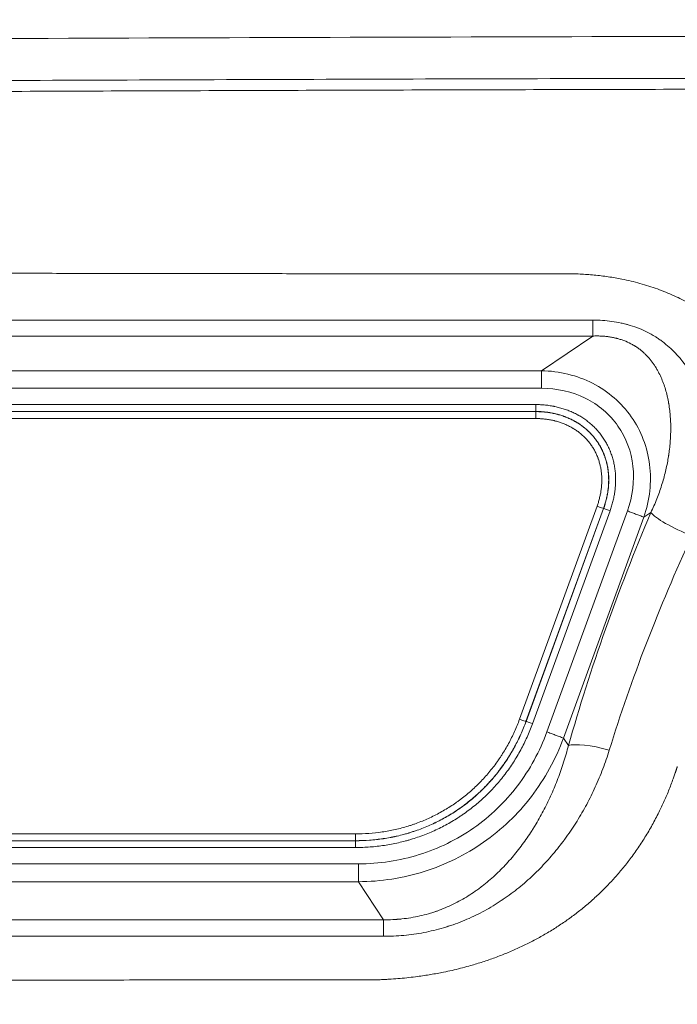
# Model space of a CAD drawing. Header units: millimetres. Extents: x 0 to 594, y 0 to 420.
# Tile 195 of 256: x 253 to 267, y 350 to 372. Entities that reach past the tile are written whole.
import ezdxf

# ---------------------------------------------------------------- set-up
doc = ezdxf.new("R2010")
doc.units = ezdxf.units.MM
doc.layers.add('1', color=7, linetype='Continuous', true_color=0xffffff)
doc.styles.add('Arial Unicode MS', font='txt')
doc.dimstyles.get("Standard").update_dxf_attribs({"dimtxt": 0.18, "dimasz": 0.18, "dimexe": 0.18, "dimexo": 0.0625, "dimgap": 0.09, "dimtad": 0, "dimtih": 1, "dimtoh": 1, "dimdec": 4, "dimzin": 0, "dimdsep": 46, "dimtxsty": 'Standard', "dimcen": 0.09, "dimadec": 0, "dimazin": 0, "dimtfac": 1, "dimtdec": 4, "dimtofl": 0, "dimtmove": 0, "dimatfit": 3, "dimfxl": 0, "dimtolj": 1, "dimtzin": 0, "dimarcsym": 0})

# ---------------------------------------------------------------- blocks, each defined once
blk = doc.blocks.new('_U0')
at = {"layer": '1', "color": 18, "lineweight": 13}
for p, q in [((147.657, 304.172), (147.657, 390.192)), ((305.847, 301.392), (305.847, 390.192)), ((147.657, 388.192), (198.852, 388.192)), ((305.847, 388.192), (254.652, 388.192))]:
    blk.add_line(p, q, dxfattribs=at)
at = {"layer": '1', "color": 18}
for points in [[(147.657, 388.192), (151.157, 389.13), (151.157, 387.254)], [(305.847, 388.192), (302.347, 387.254), (302.347, 389.13)]]:
    blk.add_solid(points, dxfattribs=at)
at = {"layer": '1', "color": 18, "linetype": 'Continuous', "lineweight": 13, "char_height": 3.5, "attachment_point": 7, "line_spacing_factor": 1.047437, "style": 'Arial Unicode MS'}
for s, insert in [('\\fArial Unicode MS|b0|i0;\\W1.0000;3.16', (200.537, 385.556)), ('\\fArial Unicode MS|b0|i0;\\W1.0000;LIFT POINT SPAN', (213.204, 385.556))]:
    blk.add_mtext(s, dxfattribs=dict(at, insert=insert))

msp = doc.modelspace()

# ---------------------------------------------------------------- linework, layer by layer
at = {"layer": '1', "color": 155, "linetype": 'Continuous', "lineweight": 13}
for p, q in [((265.245, 365.204), (247.138, 365.204)), ((247.14, 364.855), (265.247, 364.855)), ((265.247, 364.855), (264.117, 364.095)), ((264.117, 364.095), (247.707, 364.095)), ((247.708, 363.711), (264.118, 363.711)), ((263.993, 363.353), (247.769, 363.353)), ((247.769, 363.202), (263.993, 363.202)), ((263.992, 363.199), (247.769, 363.199)), ((263.992, 363.199), (263.993, 363.202)), ((247.768, 363.047), (263.992, 363.047)), ((265.337, 361.126), (263.639, 356.459)), ((263.78, 356.41), (265.478, 361.077)), ((265.481, 361.077), (263.782, 356.41)), ((263.923, 356.361), (265.622, 361.028)), ((266.001, 361.023), (264.238, 356.181)), ((265.478, 361.077), (265.481, 361.077)), ((266.364, 360.887), (266.515, 360.988)), ((264.602, 356.044), (266.364, 360.887)), ((263.78, 356.41), (263.782, 356.41)), ((264.71, 355.88), (264.602, 356.044)), ((260.047, 353.945), (243.823, 353.945)), ((243.824, 353.797), (260.048, 353.797)), ((260.048, 353.795), (243.824, 353.795)), ((243.824, 353.647), (260.048, 353.647)), ((260.048, 353.797), (260.048, 353.795)), ((260.11, 353.29), (243.699, 353.29)), ((243.698, 352.898), (260.109, 352.898)), ((260.109, 352.898), (260.658, 352.065)), ((260.658, 352.065), (242.551, 352.065)), ((242.549, 351.702), (260.656, 351.702))]:
    msp.add_line(p, q, dxfattribs=at)
for centre, major_axis, ratio, start_param, end_param in [((265.248, 365.816), (0, 1), 0.003491, 2.228485, 2.858849), ((263.993, 363.351), (0, 0.15), 0.003491, 3.207915, 4.726352), ((263.993, 363.049), (0, -0.15), 0.003491, 3.207915, 4.726352), ((269.606, 358.65), (-4.826, -12.172), 0.286138, 4.633302, 5.05346), ((265.338, 361.129), (-0.141, 0.051), 0.014314, 1.572292, 3.090728), ((265.621, 361.026), (-0.141, 0.051), 0.014314, 4.713884, 6.232321), ((267.415, 360.665), (-0.921, 0.39), 0.17758, 0.303137, 1.642054), ((270.506, 358.327), (-4.894, -11.151), 0.304057, 4.652999, 5.073156), ((263.639, 356.461), (-0.141, 0.051), 0.014314, 1.572292, 3.090728), ((263.923, 356.359), (-0.141, 0.051), 0.014314, 4.713884, 6.232321), ((265.609, 355.557), (-0.962, 0.273), 0.217091, 4.777384, 5.977498), ((260.048, 353.947), (0, -0.15), 0.003491, 4.726352, 6.244788), ((260.048, 353.645), (0, 0.15), 0.003491, 4.726352, 6.244788), ((260.659, 351.113), (0, 1), 0.003491, 0.310669, 0.941033)]:
    msp.add_ellipse(centre, major_axis=major_axis, ratio=ratio, start_param=start_param, end_param=end_param, dxfattribs=at)
for points, knots in [([(332.998, 371.344), (332.737, 371.347), (332.131, 371.351), (331.184, 371.353), (330.164, 371.356), (329.165, 371.359), (327.765, 371.363), (325.995, 371.367), (323.764, 371.373), (321.541, 371.378), (319.344, 371.383), (317.267, 371.388), (315.318, 371.392), (313.506, 371.395), (311.878, 371.399), (310.387, 371.402), (307.308, 371.407), (302.515, 371.416), (290.286, 371.434), (275.481, 371.44), (258.167, 371.4), (244.052, 371.34), (231.434, 371.257), (220.314, 371.164), (210.692, 371.068), (201.074, 370.951), (191.461, 370.81), (183.779, 370.672), (178.024, 370.554), (174.191, 370.472), (170.36, 370.375), (166.545, 370.243), (162.805, 370.056), (159.199, 369.806), (156.382, 369.548), (154.302, 369.319), (152.839, 369.142), (151.242, 368.928), (149.577, 368.682), (147.852, 368.401), (146.099, 368.09), (144.199, 367.72), (142.007, 367.254), (139.509, 366.669), (136.69, 365.938), (133.68, 365.077), (130.486, 364.07), (127.505, 363.044), (125.605, 362.322), (124.818, 362.012)], [0, 0, 0, 0, 0.003721, 0.00868, 0.013542, 0.018304, 0.022968, 0.033571, 0.043626, 0.054881, 0.065359, 0.075059, 0.084591, 0.093231, 0.100978, 0.107868, 0.114557, 0.145018, 0.176424, 0.289481, 0.356777, 0.424073, 0.491369, 0.537252, 0.583136, 0.62902, 0.674902, 0.720772, 0.739113, 0.757449, 0.775791, 0.794145, 0.812296, 0.829653, 0.846177, 0.853043, 0.859807, 0.867433, 0.876285, 0.884099, 0.89267, 0.901997, 0.912079, 0.925067, 0.939123, 0.954248, 0.970443, 0.987707, 1, 1, 1, 1]), ([(332.987, 370.435), (332.896, 370.436), (332.76, 370.436), (332.579, 370.436), (331.761, 370.439), (330.262, 370.443), (322.994, 370.463), (310.639, 370.489), (296.104, 370.512), (284.475, 370.519), (275.754, 370.516), (267.033, 370.503), (258.311, 370.479), (249.59, 370.444), (240.869, 370.398), (232.147, 370.34), (223.426, 370.27), (214.706, 370.187), (205.988, 370.09), (197.273, 369.974), (190.015, 369.86), (184.212, 369.755), (180.588, 369.683), (177.69, 369.623), (174.793, 369.56), (171.173, 369.474), (166.835, 369.328), (162.503, 369.108), (158.181, 368.784), (153.875, 368.334), (150.306, 367.833), (147.466, 367.353), (144.637, 366.82), (141.124, 366.053), (136.951, 364.978), (133.512, 363.959), (130.786, 363.071), (129.115, 362.494), (128.125, 362.138), (127.81, 362.023)], [0, 0, 0, 0, 0.001316, 0.001976, 0.002636, 0.013193, 0.023751, 0.108212, 0.192672, 0.234902, 0.277133, 0.319363, 0.361593, 0.403823, 0.446054, 0.488284, 0.530514, 0.572745, 0.614975, 0.657205, 0.699435, 0.720551, 0.741666, 0.752223, 0.762781, 0.783896, 0.805011, 0.826126, 0.847241, 0.868356, 0.889472, 0.900029, 0.910587, 0.931702, 0.952817, 0.973932, 0.98449, 0.995047, 1, 1, 1, 1]), ([(241.883, 370.163), (243.781, 370.174), (245.679, 370.184), (248.526, 370.198), (249.475, 370.202), (251.373, 370.211), (252.322, 370.215), (255.169, 370.227), (257.067, 370.233), (260.862, 370.246), (262.76, 370.251), (266.556, 370.261), (268.454, 370.265), (272.25, 370.271), (274.148, 370.274), (277.943, 370.277), (279.841, 370.278), (282.688, 370.279), (283.637, 370.279), (285.535, 370.278), (286.484, 370.278), (289.331, 370.276), (291.228, 370.275), (295.024, 370.271), (296.922, 370.269), (300.718, 370.264), (302.616, 370.261), (306.411, 370.255), (308.309, 370.252), (312.105, 370.245), (314.003, 370.242), (317.799, 370.234), (319.696, 370.23), (323.492, 370.221), (325.39, 370.217), (328.237, 370.209), (329.186, 370.207), (330.609, 370.203), (331.321, 370.201), (332.033, 370.199), (332.388, 370.198), (332.507, 370.197), (332.685, 370.197), (332.744, 370.197), (332.863, 370.196), (332.922, 370.196), (332.982, 370.196)], [0, 0, 0, 0, 0.0625, 0.0625, 0.09375, 0.09375, 0.125, 0.125, 0.1875, 0.1875, 0.25, 0.25, 0.3125, 0.3125, 0.375, 0.375, 0.4375, 0.4375, 0.46875, 0.46875, 0.5, 0.5, 0.5625, 0.5625, 0.625, 0.625, 0.6875, 0.6875, 0.75, 0.75, 0.8125, 0.8125, 0.875, 0.875, 0.9375, 0.9375, 0.96875, 0.96875, 0.984375, 0.992188, 0.992188, 0.996094, 0.996094, 0.998047, 0.998047, 1, 1, 1, 1]), ([(264.653, 366.22), (264.58, 366.22), (264.44, 366.22), (264.237, 366.22), (264.051, 366.22), (263.881, 366.22), (263.728, 366.219), (263.458, 366.219), (263.056, 366.219), (262.356, 366.219), (261.462, 366.219), (260.528, 366.219), (259.702, 366.22), (258.99, 366.221), (258.385, 366.222), (257.888, 366.222), (257.502, 366.223), (257.075, 366.223), (256.607, 366.224), (256.03, 366.225), (255.406, 366.226), (254.798, 366.227), (254.338, 366.228), (253.823, 366.229), (253.224, 366.229), (252.512, 366.23), (251.809, 366.231), (251.105, 366.232), (250.393, 366.232), (249.857, 366.232), (249.484, 366.233), (249.266, 366.233), (249.052, 366.233), (248.844, 366.233), (248.66, 366.233), (248.496, 366.232), (248.343, 366.232), (248.173, 366.232), (247.987, 366.232), (247.784, 366.232), (247.643, 366.232), (247.57, 366.232)], [0, 0, 0, 0, 0.012835, 0.024702, 0.035603, 0.045536, 0.054501, 0.0625, 0.092954, 0.125, 0.185471, 0.25, 0.288941, 0.330608, 0.375, 0.395227, 0.41784, 0.44284, 0.470227, 0.5, 0.544198, 0.579764, 0.606698, 0.625, 0.670223, 0.71189, 0.75, 0.793771, 0.835438, 0.875, 0.888048, 0.900822, 0.913322, 0.925548, 0.9375, 0.945502, 0.95447, 0.964404, 0.975303, 0.987169, 1, 1, 1, 1]), ([(268.81, 359.822), (268.813, 359.829), (268.819, 359.843), (268.828, 359.861), (268.835, 359.878), (268.843, 359.895), (268.852, 359.916), (268.863, 359.939), (268.875, 359.966), (268.888, 359.998), (268.903, 360.033), (268.918, 360.069), (268.94, 360.124), (268.97, 360.2), (269.006, 360.296), (269.051, 360.425), (269.103, 360.587), (269.158, 360.782), (269.206, 360.979), (269.247, 361.176), (269.28, 361.373), (269.305, 361.571), (269.322, 361.769), (269.331, 361.965), (269.333, 362.161), (269.326, 362.355), (269.311, 362.548), (269.288, 362.738), (269.257, 362.927), (269.218, 363.112), (269.17, 363.294), (269.115, 363.473), (269.051, 363.648), (268.979, 363.819), (268.9, 363.986), (268.812, 364.148), (268.717, 364.305), (268.614, 364.457), (268.503, 364.604), (268.385, 364.745), (268.26, 364.88), (268.128, 365.01), (267.989, 365.133), (267.843, 365.25), (267.691, 365.361), (267.532, 365.466), (267.368, 365.564), (267.198, 365.655), (267.024, 365.739), (266.844, 365.817), (266.659, 365.888), (266.471, 365.952), (266.278, 366.009), (266.082, 366.06), (265.851, 366.11), (265.582, 366.157), (265.326, 366.188), (265.12, 366.205), (264.99, 366.212), (264.887, 366.217), (264.831, 366.218), (264.796, 366.219), (264.783, 366.219), (264.77, 366.22), (264.757, 366.22), (264.744, 366.22), (264.733, 366.22), (264.723, 366.22), (264.715, 366.22), (264.706, 366.22), (264.697, 366.22), (264.687, 366.22), (264.676, 366.22), (264.665, 366.22), (264.657, 366.22), (264.653, 366.22)], [0, 0, 0, 0, 0.002417, 0.004524, 0.006322, 0.007811, 0.010452, 0.013056, 0.015623, 0.019493, 0.023386, 0.027304, 0.031246, 0.041661, 0.052075, 0.062491, 0.083399, 0.104219, 0.124979, 0.145856, 0.166676, 0.187466, 0.208372, 0.229191, 0.249954, 0.27083, 0.291655, 0.312459, 0.333367, 0.354199, 0.374989, 0.395871, 0.416703, 0.437521, 0.458436, 0.479268, 0.500052, 0.52094, 0.541772, 0.562585, 0.583497, 0.604319, 0.62509, 0.64595, 0.666765, 0.687576, 0.70848, 0.729294, 0.750061, 0.770885, 0.791699, 0.812547, 0.833415, 0.854229, 0.875032, 0.906207, 0.937511, 0.953127, 0.968755, 0.976571, 0.984377, 0.985677, 0.986977, 0.988279, 0.989581, 0.990884, 0.992189, 0.99296, 0.993789, 0.994677, 0.995624, 0.99663, 0.997695, 0.998818, 1, 1, 1, 1]), ([(267.412, 360.475), (267.44, 360.537), (267.468, 360.6), (267.519, 360.726), (267.567, 360.853), (267.63, 361.044), (267.685, 361.236), (267.715, 361.366), (267.742, 361.495), (267.755, 361.56), (267.776, 361.691), (267.785, 361.756), (267.797, 361.854), (267.801, 361.887), (267.805, 361.937), (267.807, 361.953), (267.809, 361.978), (267.809, 361.986), (267.811, 362.003), (267.816, 362.077), (267.823, 362.216), (267.823, 362.345), (267.82, 362.474), (267.817, 362.537), (267.808, 362.665), (267.802, 362.728), (267.787, 362.853), (267.777, 362.916), (267.756, 363.04), (267.743, 363.102), (267.715, 363.224), (267.7, 363.285), (267.68, 363.354), (267.678, 363.361), (267.673, 363.376), (267.666, 363.399), (267.65, 363.451), (267.635, 363.496), (267.604, 363.584), (267.581, 363.642), (267.533, 363.756), (267.507, 363.812), (267.452, 363.923), (267.423, 363.977), (267.36, 364.083), (267.327, 364.136), (267.274, 364.212), (267.256, 364.238), (267.228, 364.276), (267.218, 364.288), (267.204, 364.307), (267.199, 364.313), (267.189, 364.325), (267.145, 364.381), (267.099, 364.434), (267.012, 364.525), (266.967, 364.569), (266.873, 364.653), (266.823, 364.694), (266.746, 364.752), (266.72, 364.771), (266.68, 364.798), (266.659, 364.812), (266.639, 364.825), (266.625, 364.834), (266.618, 364.839), (266.555, 364.878), (266.497, 364.91), (266.379, 364.97), (266.319, 364.997), (266.194, 365.047), (266.131, 365.069), (266.049, 365.094), (266.024, 365.101), (265.999, 365.108), (265.982, 365.112), (265.974, 365.115), (265.932, 365.125), (265.899, 365.133), (265.797, 365.155), (265.73, 365.167), (265.593, 365.186), (265.524, 365.193), (265.385, 365.202), (265.315, 365.204), (265.245, 365.204)], [0, 0, 0, 0, 0.03125, 0.03125, 0.0625, 0.09375, 0.125, 0.15625, 0.15625, 0.1875, 0.1875, 0.21875, 0.21875, 0.234375, 0.234375, 0.242187, 0.242187, 0.246094, 0.246094, 0.25, 0.28125, 0.3125, 0.3125, 0.34375, 0.34375, 0.375, 0.375, 0.40625, 0.40625, 0.4375, 0.4375, 0.46875, 0.46875, 0.472656, 0.472656, 0.476562, 0.484375, 0.5, 0.5, 0.53125, 0.53125, 0.5625, 0.5625, 0.59375, 0.59375, 0.625, 0.625, 0.640625, 0.640625, 0.648437, 0.648437, 0.652344, 0.652344, 0.65625, 0.6875, 0.6875, 0.71875, 0.71875, 0.75, 0.75, 0.765625, 0.765625, 0.773437, 0.777344, 0.777344, 0.78125, 0.78125, 0.8125, 0.8125, 0.84375, 0.84375, 0.875, 0.875, 0.882812, 0.886719, 0.886719, 0.890625, 0.890625, 0.90625, 0.90625, 0.9375, 0.9375, 0.96875, 0.96875, 1, 1, 1, 1]), ([(265.247, 364.855), (265.275, 364.856), (265.304, 364.857), (265.362, 364.857), (265.391, 364.856), (265.448, 364.854), (265.477, 364.852), (265.534, 364.846), (265.563, 364.843), (265.62, 364.835), (265.649, 364.83), (265.681, 364.824), (265.685, 364.824), (265.692, 364.822), (265.695, 364.821), (265.706, 364.819), (265.727, 364.815), (265.755, 364.808), (265.776, 364.803), (265.79, 364.799), (265.797, 364.797), (265.818, 364.791), (265.859, 364.779), (265.899, 364.765), (265.978, 364.736), (266.028, 364.713), (266.1, 364.675), (266.124, 364.662), (266.153, 364.645), (266.159, 364.641), (266.17, 364.634), (266.187, 364.623), (266.215, 364.605), (266.237, 364.589), (266.253, 364.577), (266.258, 364.574), (266.269, 364.566), (266.274, 364.562), (266.3, 364.542), (266.319, 364.525), (266.358, 364.492), (266.376, 364.474), (266.412, 364.439), (266.429, 364.421), (266.463, 364.385), (266.479, 364.367), (266.51, 364.329), (266.525, 364.31), (266.555, 364.271), (266.569, 364.251), (266.596, 364.211), (266.609, 364.191), (266.625, 364.165), (266.628, 364.16), (266.635, 364.15), (266.644, 364.134), (266.653, 364.119), (266.671, 364.087), (266.682, 364.066), (266.715, 364.003), (266.735, 363.96), (266.772, 363.873), (266.789, 363.829), (266.82, 363.739), (266.834, 363.694), (266.859, 363.603), (266.871, 363.557), (266.886, 363.487), (266.891, 363.464), (266.898, 363.428), (266.901, 363.411), (266.904, 363.393), (266.907, 363.381), (266.908, 363.375), (266.917, 363.322), (266.923, 363.274), (266.935, 363.178), (266.939, 363.13), (266.946, 363.033), (266.949, 362.985), (266.952, 362.887), (266.952, 362.838), (266.951, 362.74), (266.949, 362.69), (266.944, 362.591), (266.941, 362.542), (266.932, 362.442), (266.926, 362.391), (266.917, 362.316), (266.913, 362.29), (266.909, 362.259), (266.908, 362.252), (266.906, 362.24), (266.905, 362.233), (266.902, 362.214), (266.892, 362.151), (266.88, 362.088), (266.86, 361.987), (266.837, 361.886), (266.798, 361.735), (266.753, 361.584), (266.703, 361.434), (266.647, 361.285), (266.585, 361.136), (266.539, 361.038), (266.515, 360.988)], [0, 0, 0, 0, 0.015625, 0.015625, 0.03125, 0.03125, 0.046875, 0.046875, 0.0625, 0.0625, 0.078125, 0.078125, 0.080078, 0.080078, 0.082031, 0.082031, 0.085938, 0.09375, 0.097656, 0.097656, 0.101563, 0.101563, 0.109375, 0.125, 0.125, 0.15625, 0.15625, 0.171875, 0.171875, 0.175781, 0.175781, 0.179688, 0.1875, 0.195313, 0.195313, 0.199219, 0.199219, 0.203125, 0.203125, 0.21875, 0.21875, 0.234375, 0.234375, 0.25, 0.25, 0.265625, 0.265625, 0.28125, 0.28125, 0.296875, 0.296875, 0.3125, 0.3125, 0.316406, 0.316406, 0.320313, 0.328125, 0.328125, 0.34375, 0.34375, 0.375, 0.375, 0.40625, 0.40625, 0.4375, 0.4375, 0.46875, 0.46875, 0.484375, 0.484375, 0.492188, 0.496094, 0.496094, 0.5, 0.5, 0.53125, 0.53125, 0.5625, 0.5625, 0.59375, 0.59375, 0.625, 0.625, 0.65625, 0.65625, 0.6875, 0.6875, 0.71875, 0.71875, 0.734375, 0.734375, 0.738281, 0.738281, 0.742188, 0.742188, 0.75, 0.78125, 0.78125, 0.8125, 0.84375, 0.875, 0.90625, 0.9375, 0.96875, 1, 1, 1, 1]), ([(266.364, 360.887), (266.494, 361.262), (266.536, 361.658), (266.441, 362.417), (266.303, 362.777), (265.872, 363.392), (265.581, 363.645), (264.901, 363.993), (264.514, 364.088), (264.117, 364.095)], [0, 0, 0, 0, 0.25, 0.25, 0.5, 0.5, 0.75, 0.75, 1, 1, 1, 1]), ([(264.118, 363.711), (264.459, 363.711), (264.79, 363.636), (265.368, 363.35), (265.615, 363.14), (265.976, 362.625), (266.089, 362.321), (266.16, 361.68), (266.117, 361.343), (266.001, 361.023)], [0, 0, 0, 0, 0.25, 0.25, 0.5, 0.5, 0.75, 0.75, 1, 1, 1, 1]), ([(265.622, 361.028), (265.634, 361.061), (265.656, 361.128), (265.675, 361.196), (265.693, 361.264), (265.7, 361.298), (265.714, 361.367), (265.72, 361.401), (265.73, 361.471), (265.734, 361.506), (265.74, 361.576), (265.742, 361.611), (265.743, 361.651), (265.744, 361.655), (265.744, 361.664), (265.744, 361.677), (265.744, 361.708), (265.744, 361.735), (265.743, 361.788), (265.741, 361.823), (265.735, 361.892), (265.73, 361.927), (265.72, 361.996), (265.714, 362.03), (265.7, 362.098), (265.691, 362.132), (265.672, 362.2), (265.662, 362.233), (265.644, 362.283), (265.638, 362.3), (265.63, 362.321), (265.628, 362.325), (265.625, 362.333), (265.62, 362.345), (265.615, 362.358), (265.597, 362.398), (265.567, 362.462), (265.516, 362.554), (265.459, 362.642), (265.417, 362.698), (265.384, 362.739), (265.373, 362.753), (265.356, 362.773), (265.347, 362.783), (265.338, 362.793), (265.332, 362.8), (265.329, 362.803), (265.302, 362.832), (265.277, 362.858), (265.226, 362.906), (265.199, 362.929), (265.145, 362.974), (265.118, 362.996), (265.061, 363.037), (265.032, 363.057), (264.987, 363.085), (264.964, 363.099), (264.937, 363.114), (264.926, 363.121), (264.918, 363.125), (264.914, 363.127), (264.894, 363.138), (264.879, 363.146), (264.847, 363.162), (264.831, 363.17), (264.783, 363.192), (264.751, 363.206), (264.686, 363.232), (264.653, 363.244), (264.586, 363.266), (264.552, 363.276), (264.484, 363.294), (264.45, 363.303), (264.411, 363.311), (264.406, 363.312), (264.397, 363.314), (264.384, 363.316), (264.354, 363.322), (264.328, 363.326), (264.275, 363.335), (264.24, 363.339), (264.17, 363.346), (264.135, 363.349), (264.064, 363.353), (264.029, 363.353), (263.993, 363.353)], [0, 0, 0, 0, 0.03125, 0.0625, 0.0625, 0.09375, 0.09375, 0.125, 0.125, 0.15625, 0.15625, 0.1875, 0.1875, 0.191406, 0.191406, 0.195312, 0.203125, 0.21875, 0.21875, 0.25, 0.25, 0.28125, 0.28125, 0.3125, 0.3125, 0.34375, 0.34375, 0.375, 0.375, 0.390625, 0.390625, 0.394531, 0.394531, 0.398438, 0.40625, 0.40625, 0.4375, 0.46875, 0.5, 0.53125, 0.53125, 0.546875, 0.546875, 0.554688, 0.558594, 0.558594, 0.5625, 0.5625, 0.59375, 0.59375, 0.625, 0.625, 0.65625, 0.65625, 0.6875, 0.6875, 0.703125, 0.710938, 0.714844, 0.714844, 0.71875, 0.71875, 0.734375, 0.734375, 0.75, 0.75, 0.78125, 0.78125, 0.8125, 0.8125, 0.84375, 0.84375, 0.875, 0.875, 0.878906, 0.878906, 0.882813, 0.890625, 0.90625, 0.90625, 0.9375, 0.9375, 0.96875, 0.96875, 1, 1, 1, 1]), ([(265.478, 361.077), (265.489, 361.108), (265.5, 361.138), (265.514, 361.185), (265.521, 361.208), (265.527, 361.231), (265.532, 361.247), (265.534, 361.255), (265.544, 361.294), (265.551, 361.325), (265.563, 361.389), (265.569, 361.42), (265.578, 361.484), (265.582, 361.516), (265.588, 361.58), (265.59, 361.612), (265.591, 361.66), (265.592, 361.681), (265.592, 361.701), (265.592, 361.709), (265.592, 361.713), (265.592, 361.725), (265.591, 361.733), (265.59, 361.774), (265.589, 361.806), (265.583, 361.87), (265.58, 361.901), (265.57, 361.965), (265.565, 361.996), (265.551, 362.059), (265.544, 362.09), (265.531, 362.136), (265.524, 362.16), (265.515, 362.186), (265.511, 362.198), (265.509, 362.206), (265.507, 362.209), (265.495, 362.244), (265.472, 362.304), (265.431, 362.391), (265.384, 362.474), (265.35, 362.528), (265.313, 362.581), (265.294, 362.606), (265.268, 362.638), (265.263, 362.644), (265.253, 362.656), (265.247, 362.663), (265.231, 362.681), (265.221, 362.693), (265.188, 362.728), (265.165, 362.751), (265.118, 362.795), (265.094, 362.816), (265.045, 362.857), (264.994, 362.896), (264.934, 362.936), (264.899, 362.957), (264.889, 362.964), (264.885, 362.966), (264.878, 362.97), (264.875, 362.972), (264.857, 362.982), (264.843, 362.99), (264.801, 363.013), (264.772, 363.027), (264.714, 363.054), (264.684, 363.067), (264.624, 363.09), (264.594, 363.101), (264.533, 363.121), (264.502, 363.13), (264.463, 363.14), (264.455, 363.142), (264.439, 363.146), (264.432, 363.148), (264.408, 363.153), (264.392, 363.157), (264.345, 363.167), (264.313, 363.172), (264.249, 363.182), (264.218, 363.186), (264.154, 363.193), (264.122, 363.195), (264.073, 363.197), (264.049, 363.198), (264.021, 363.199), (264.007, 363.199), (264, 363.199), (263.996, 363.199), (263.994, 363.199), (263.994, 363.199), (263.993, 363.199), (263.993, 363.199), (263.992, 363.199)], [0, 0, 0, 0, 0.03125, 0.03125, 0.046875, 0.054687, 0.054687, 0.0625, 0.0625, 0.09375, 0.09375, 0.125, 0.125, 0.15625, 0.15625, 0.1875, 0.1875, 0.203125, 0.207031, 0.207031, 0.210937, 0.210937, 0.21875, 0.21875, 0.25, 0.25, 0.28125, 0.28125, 0.3125, 0.3125, 0.34375, 0.34375, 0.359375, 0.367187, 0.371094, 0.371094, 0.375, 0.375, 0.40625, 0.4375, 0.46875, 0.5, 0.5, 0.53125, 0.53125, 0.539062, 0.539062, 0.546875, 0.546875, 0.5625, 0.5625, 0.59375, 0.59375, 0.625, 0.625, 0.65625, 0.6875, 0.695312, 0.695312, 0.699219, 0.699219, 0.703125, 0.703125, 0.71875, 0.71875, 0.75, 0.75, 0.78125, 0.78125, 0.8125, 0.8125, 0.84375, 0.84375, 0.851562, 0.851562, 0.859375, 0.859375, 0.875, 0.875, 0.90625, 0.90625, 0.9375, 0.9375, 0.96875, 0.96875, 0.984375, 0.992187, 0.996094, 0.998047, 0.999023, 0.999512, 0.999756, 0.999756, 1, 1, 1, 1]), ([(263.993, 363.202), (263.993, 363.202), (263.994, 363.202), (263.995, 363.202), (263.996, 363.202), (264, 363.202), (264.007, 363.202), (264.021, 363.201), (264.049, 363.201), (264.074, 363.2), (264.122, 363.198), (264.154, 363.195), (264.219, 363.189), (264.251, 363.185), (264.314, 363.175), (264.346, 363.169), (264.41, 363.156), (264.441, 363.149), (264.504, 363.132), (264.535, 363.123), (264.596, 363.103), (264.626, 363.092), (264.686, 363.069), (264.715, 363.056), (264.774, 363.029), (264.803, 363.015), (264.835, 362.997), (264.839, 362.995), (264.846, 362.991), (264.849, 362.989), (264.86, 362.983), (264.881, 362.971), (264.902, 362.959), (264.943, 362.933), (264.97, 362.915), (265.022, 362.878), (265.047, 362.858), (265.097, 362.818), (265.121, 362.796), (265.168, 362.752), (265.191, 362.729), (265.215, 362.702), (265.218, 362.699), (265.224, 362.693), (265.232, 362.684), (265.251, 362.663), (265.266, 362.644), (265.296, 362.607), (265.335, 362.555), (265.387, 362.475), (265.434, 362.391), (265.461, 362.333), (265.477, 362.295), (265.482, 362.284), (265.486, 362.273), (265.489, 362.265), (265.497, 362.246), (265.504, 362.227), (265.52, 362.182), (265.529, 362.151), (265.546, 362.089), (265.554, 362.058), (265.567, 361.996), (265.573, 361.965), (265.582, 361.902), (265.586, 361.87), (265.591, 361.806), (265.593, 361.774), (265.594, 361.726), (265.594, 361.71), (265.594, 361.686), (265.594, 361.678), (265.593, 361.661), (265.593, 361.653), (265.592, 361.613), (265.59, 361.58), (265.584, 361.516), (265.58, 361.484), (265.571, 361.421), (265.566, 361.389), (265.553, 361.326), (265.546, 361.294), (265.534, 361.247), (265.53, 361.231), (265.521, 361.2), (265.516, 361.185), (265.502, 361.138), (265.492, 361.107), (265.481, 361.077)], [0, 0, 0, 0, 0.000488, 0.000488, 0.000977, 0.001953, 0.003906, 0.007812, 0.015625, 0.03125, 0.03125, 0.0625, 0.0625, 0.09375, 0.09375, 0.125, 0.125, 0.15625, 0.15625, 0.1875, 0.1875, 0.21875, 0.21875, 0.25, 0.25, 0.28125, 0.28125, 0.285156, 0.285156, 0.289062, 0.289062, 0.296875, 0.3125, 0.3125, 0.34375, 0.34375, 0.375, 0.375, 0.40625, 0.40625, 0.4375, 0.4375, 0.441406, 0.441406, 0.445313, 0.453125, 0.46875, 0.46875, 0.5, 0.53125, 0.5625, 0.59375, 0.59375, 0.601563, 0.605469, 0.605469, 0.609375, 0.625, 0.625, 0.65625, 0.65625, 0.6875, 0.6875, 0.71875, 0.71875, 0.75, 0.75, 0.78125, 0.78125, 0.796875, 0.796875, 0.804688, 0.804688, 0.8125, 0.8125, 0.84375, 0.84375, 0.875, 0.875, 0.90625, 0.90625, 0.9375, 0.9375, 0.953125, 0.953125, 0.96875, 0.96875, 1, 1, 1, 1]), ([(263.992, 363.047), (264.021, 363.047), (264.051, 363.046), (264.109, 363.044), (264.138, 363.041), (264.196, 363.036), (264.225, 363.032), (264.283, 363.023), (264.312, 363.018), (264.355, 363.01), (264.377, 363.005), (264.398, 363), (264.412, 362.996), (264.419, 362.994), (264.455, 362.985), (264.483, 362.977), (264.539, 362.959), (264.566, 362.949), (264.62, 362.928), (264.647, 362.917), (264.7, 362.893), (264.727, 362.88), (264.765, 362.859), (264.785, 362.849), (264.804, 362.838), (264.813, 362.832), (264.816, 362.83), (264.822, 362.826), (264.826, 362.824), (264.854, 362.807), (264.903, 362.775), (264.949, 362.739), (264.994, 362.703), (265.016, 362.683), (265.058, 362.644), (265.079, 362.623), (265.109, 362.591), (265.119, 362.58), (265.133, 362.563), (265.138, 362.558), (265.147, 362.546), (265.152, 362.541), (265.175, 362.512), (265.193, 362.489), (265.226, 362.441), (265.257, 362.392), (265.299, 362.316), (265.324, 362.263), (265.341, 362.223), (265.349, 362.203), (265.358, 362.179), (265.362, 362.168), (265.364, 362.161), (265.366, 362.158), (265.376, 362.127), (265.385, 362.099), (265.4, 362.042), (265.407, 362.014), (265.419, 361.957), (265.424, 361.928), (265.432, 361.871), (265.435, 361.842), (265.439, 361.784), (265.441, 361.751), (265.441, 361.718), (265.441, 361.71), (265.441, 361.707), (265.441, 361.696), (265.441, 361.688), (265.441, 361.666), (265.441, 361.652), (265.439, 361.608), (265.437, 361.579), (265.431, 361.521), (265.428, 361.492), (265.419, 361.435), (265.414, 361.407), (265.403, 361.35), (265.396, 361.322), (265.382, 361.265), (265.366, 361.209), (265.347, 361.154), (265.337, 361.126)], [0, 0, 0, 0, 0.03125, 0.03125, 0.0625, 0.0625, 0.09375, 0.09375, 0.125, 0.125, 0.140625, 0.148437, 0.148437, 0.15625, 0.15625, 0.1875, 0.1875, 0.21875, 0.21875, 0.25, 0.25, 0.28125, 0.28125, 0.296875, 0.304687, 0.304687, 0.308594, 0.308594, 0.3125, 0.3125, 0.34375, 0.375, 0.375, 0.40625, 0.40625, 0.4375, 0.4375, 0.453125, 0.453125, 0.460937, 0.460937, 0.46875, 0.46875, 0.5, 0.5, 0.53125, 0.5625, 0.59375, 0.59375, 0.609375, 0.617187, 0.621094, 0.621094, 0.625, 0.625, 0.65625, 0.65625, 0.6875, 0.6875, 0.71875, 0.71875, 0.75, 0.75, 0.78125, 0.785156, 0.785156, 0.789062, 0.789062, 0.796875, 0.796875, 0.8125, 0.8125, 0.84375, 0.84375, 0.875, 0.875, 0.90625, 0.90625, 0.9375, 0.9375, 0.96875, 1, 1, 1, 1]), ([(263.639, 356.459), (263.605, 356.367), (263.568, 356.276), (263.488, 356.099), (263.445, 356.011), (263.352, 355.84), (263.302, 355.756), (263.236, 355.653), (263.216, 355.623), (263.195, 355.592), (263.185, 355.577), (263.181, 355.572), (263.174, 355.562), (263.171, 355.557), (263.139, 355.512), (263.11, 355.472), (263.022, 355.356), (262.899, 355.205), (262.764, 355.066), (262.625, 354.931), (262.553, 354.867), (262.44, 354.774), (262.402, 354.743), (262.343, 354.699), (262.323, 354.684), (262.284, 354.655), (262.264, 354.641), (262.204, 354.599), (262.123, 354.545), (262.04, 354.494), (261.914, 354.42), (261.829, 354.374), (261.654, 354.289), (261.566, 354.25), (261.43, 354.196), (261.384, 354.179), (261.315, 354.154), (261.28, 354.143), (261.245, 354.131), (261.222, 354.124), (261.21, 354.12), (261.152, 354.102), (261.058, 354.075), (260.963, 354.052), (260.821, 354.02), (260.725, 354.002), (260.533, 353.973), (260.437, 353.963), (260.243, 353.948), (260.145, 353.945), (260.047, 353.945)], [0, 0, 0, 0, 0.0625, 0.0625, 0.125, 0.125, 0.1875, 0.1875, 0.203125, 0.210937, 0.210937, 0.214844, 0.214844, 0.21875, 0.21875, 0.25, 0.25, 0.3125, 0.375, 0.375, 0.4375, 0.4375, 0.46875, 0.46875, 0.484375, 0.484375, 0.5, 0.5, 0.53125, 0.5625, 0.5625, 0.625, 0.625, 0.6875, 0.6875, 0.71875, 0.71875, 0.734375, 0.742187, 0.742187, 0.75, 0.75, 0.78125, 0.8125, 0.8125, 0.875, 0.875, 0.9375, 0.9375, 1, 1, 1, 1]), ([(260.048, 353.797), (260.149, 353.797), (260.251, 353.801), (260.453, 353.816), (260.554, 353.827), (260.704, 353.849), (260.755, 353.858), (260.83, 353.872), (260.854, 353.877), (260.904, 353.887), (260.929, 353.892), (261.053, 353.921), (261.152, 353.947), (261.261, 353.981), (261.273, 353.985), (261.297, 353.993), (261.334, 354.004), (261.37, 354.017), (261.442, 354.042), (261.489, 354.06), (261.63, 354.116), (261.722, 354.157), (261.903, 354.245), (261.991, 354.293), (262.121, 354.37), (262.207, 354.423), (262.302, 354.486), (262.354, 354.523), (262.374, 354.538), (262.385, 354.545), (262.416, 354.568), (262.436, 354.583), (262.497, 354.629), (262.536, 354.661), (262.653, 354.757), (262.728, 354.824), (262.873, 354.964), (263.012, 355.109), (263.14, 355.265), (263.232, 355.386), (263.265, 355.432), (263.302, 355.484), (263.309, 355.494), (263.32, 355.51), (263.341, 355.542), (263.362, 355.574), (263.431, 355.68), (263.482, 355.767), (263.579, 355.945), (263.624, 356.036), (263.707, 356.22), (263.745, 356.314), (263.78, 356.41)], [0, 0, 0, 0, 0.0625, 0.0625, 0.125, 0.125, 0.15625, 0.15625, 0.171875, 0.171875, 0.1875, 0.1875, 0.25, 0.25, 0.257812, 0.257812, 0.265625, 0.28125, 0.28125, 0.3125, 0.3125, 0.375, 0.375, 0.4375, 0.4375, 0.46875, 0.5, 0.507813, 0.507813, 0.515625, 0.515625, 0.53125, 0.53125, 0.5625, 0.5625, 0.625, 0.625, 0.6875, 0.75, 0.75, 0.78125, 0.785156, 0.789063, 0.789063, 0.796875, 0.8125, 0.8125, 0.875, 0.875, 0.9375, 0.9375, 1, 1, 1, 1]), ([(263.782, 356.41), (263.747, 356.314), (263.671, 356.126), (263.581, 355.945), (263.485, 355.768), (263.434, 355.681), (263.352, 355.554), (263.295, 355.47), (263.236, 355.388), (263.201, 355.342), (263.197, 355.337), (263.189, 355.327), (263.178, 355.312), (263.15, 355.276), (263.127, 355.247), (263.078, 355.188), (263.045, 355.15), (262.945, 355.036), (262.806, 354.891), (262.656, 354.757), (262.539, 354.661), (262.46, 354.598), (262.379, 354.538), (262.316, 354.494), (262.285, 354.473), (262.253, 354.452), (262.237, 354.441), (262.232, 354.438), (262.221, 354.431), (262.173, 354.399), (262.124, 354.369), (261.993, 354.292), (261.904, 354.244), (261.723, 354.155), (261.631, 354.115), (261.443, 354.04), (261.348, 354.006), (261.238, 353.972), (261.226, 353.969), (261.202, 353.961), (261.19, 353.958), (261.153, 353.947), (261.128, 353.94), (261.055, 353.92), (261.005, 353.908), (260.931, 353.891), (260.893, 353.883), (260.856, 353.875), (260.831, 353.87), (260.818, 353.868), (260.756, 353.856), (260.705, 353.848), (260.555, 353.825), (260.454, 353.814), (260.251, 353.799), (260.15, 353.795), (260.048, 353.795)], [0, 0, 0, 0, 0.0625, 0.125, 0.125, 0.1875, 0.1875, 0.21875, 0.25, 0.25, 0.253906, 0.253906, 0.257812, 0.265625, 0.28125, 0.28125, 0.3125, 0.3125, 0.375, 0.4375, 0.4375, 0.46875, 0.5, 0.5, 0.515625, 0.523437, 0.523437, 0.527344, 0.527344, 0.53125, 0.5625, 0.5625, 0.625, 0.625, 0.6875, 0.6875, 0.75, 0.75, 0.757812, 0.757812, 0.765625, 0.765625, 0.78125, 0.78125, 0.8125, 0.8125, 0.828125, 0.835937, 0.835937, 0.84375, 0.84375, 0.875, 0.875, 0.9375, 0.9375, 1, 1, 1, 1]), ([(260.048, 353.647), (260.154, 353.647), (260.365, 353.655), (260.573, 353.678), (260.781, 353.709), (260.884, 353.729), (261.038, 353.764), (261.089, 353.776), (261.165, 353.797), (261.191, 353.804), (261.229, 353.815), (261.242, 353.819), (261.267, 353.826), (261.28, 353.83), (261.393, 353.865), (261.493, 353.9), (261.688, 353.978), (261.783, 354.02), (261.925, 354.089), (262.018, 354.137), (262.155, 354.214), (262.245, 354.27), (262.301, 354.305), (262.312, 354.313), (262.334, 354.327), (262.367, 354.349), (262.4, 354.372), (262.464, 354.417), (262.549, 354.479), (262.631, 354.544), (262.753, 354.644), (262.908, 354.783), (263.053, 354.934), (263.158, 355.052), (263.192, 355.092), (263.242, 355.153), (263.267, 355.183), (263.295, 355.22), (263.307, 355.236), (263.315, 355.246), (263.319, 355.251), (263.355, 355.299), (263.418, 355.384), (263.476, 355.472), (263.561, 355.604), (263.615, 355.694), (263.715, 355.878), (263.761, 355.972), (263.847, 356.164), (263.887, 356.261), (263.923, 356.361)], [0, 0, 0, 0, 0.0625, 0.125, 0.125, 0.1875, 0.1875, 0.21875, 0.21875, 0.234375, 0.234375, 0.242188, 0.242188, 0.25, 0.25, 0.3125, 0.3125, 0.375, 0.375, 0.40625, 0.4375, 0.46875, 0.46875, 0.476563, 0.476563, 0.484375, 0.5, 0.5, 0.53125, 0.5625, 0.5625, 0.625, 0.6875, 0.6875, 0.71875, 0.71875, 0.734375, 0.742188, 0.746094, 0.746094, 0.75, 0.75, 0.78125, 0.8125, 0.8125, 0.875, 0.875, 0.9375, 0.9375, 1, 1, 1, 1]), ([(260.109, 352.898), (260.601, 352.9), (261.089, 352.976), (262.016, 353.268), (262.456, 353.485), (263.248, 354.04), (263.602, 354.378), (264.193, 355.15), (264.431, 355.582), (264.602, 356.044)], [0, 0, 0, 0, 0.25, 0.25, 0.5, 0.5, 0.75, 0.75, 1, 1, 1, 1]), ([(264.238, 356.181), (264.083, 355.754), (263.865, 355.355), (263.323, 354.644), (262.999, 354.332), (262.271, 353.822), (261.867, 353.624), (261.013, 353.358), (260.563, 353.29), (260.11, 353.29)], [0, 0, 0, 0, 0.25, 0.25, 0.5, 0.5, 0.75, 0.75, 1, 1, 1, 1]), ([(260.656, 351.702), (260.731, 351.702), (260.881, 351.705), (261.104, 351.72), (261.325, 351.746), (261.543, 351.782), (261.759, 351.829), (261.901, 351.867), (261.989, 351.893), (262.007, 351.898), (262.034, 351.907), (262.042, 351.909), (262.06, 351.915), (262.104, 351.929), (262.147, 351.943), (262.251, 351.979), (262.319, 352.005), (262.454, 352.059), (262.586, 352.116), (262.78, 352.21), (262.968, 352.313), (263.09, 352.387), (263.18, 352.444), (263.21, 352.463), (263.247, 352.488), (263.254, 352.493), (263.269, 352.503), (263.291, 352.518), (263.313, 352.533), (263.386, 352.584), (263.443, 352.625), (263.555, 352.711), (263.61, 352.754), (263.718, 352.844), (263.771, 352.889), (263.875, 352.982), (263.926, 353.03), (264.027, 353.127), (264.076, 353.176), (264.172, 353.277), (264.267, 353.379), (264.404, 353.538), (264.492, 353.648), (264.557, 353.732), (264.578, 353.76), (264.605, 353.795), (264.61, 353.803), (264.621, 353.817), (264.636, 353.838), (264.694, 353.917), (264.744, 353.989), (264.822, 354.107), (264.861, 354.166), (264.935, 354.286), (265.008, 354.407), (265.111, 354.592), (265.208, 354.781), (265.299, 354.974), (265.385, 355.17), (265.465, 355.37), (265.539, 355.574), (265.584, 355.713), (265.606, 355.783)], [0, 0, 0, 0, 0.03125, 0.0625, 0.09375, 0.125, 0.15625, 0.1875, 0.1875, 0.195312, 0.195312, 0.199219, 0.199219, 0.203125, 0.21875, 0.21875, 0.25, 0.25, 0.28125, 0.3125, 0.34375, 0.375, 0.375, 0.390625, 0.390625, 0.394531, 0.394531, 0.398437, 0.40625, 0.40625, 0.4375, 0.4375, 0.46875, 0.46875, 0.5, 0.5, 0.53125, 0.53125, 0.5625, 0.5625, 0.59375, 0.625, 0.65625, 0.65625, 0.671875, 0.671875, 0.675781, 0.675781, 0.679687, 0.6875, 0.71875, 0.71875, 0.75, 0.75, 0.78125, 0.8125, 0.84375, 0.875, 0.90625, 0.9375, 0.96875, 1, 1, 1, 1]), ([(264.71, 355.88), (264.694, 355.818), (264.66, 355.695), (264.623, 355.574), (264.566, 355.394), (264.525, 355.276), (264.437, 355.044), (264.39, 354.93), (264.314, 354.761), (264.263, 354.65), (264.208, 354.54), (264.152, 354.432), (264.123, 354.378), (264.064, 354.271), (264.033, 354.218), (263.986, 354.14), (263.963, 354.101), (263.934, 354.055), (263.922, 354.036), (263.914, 354.023), (263.91, 354.017), (263.873, 353.959), (263.805, 353.857), (263.735, 353.759), (263.663, 353.662), (263.626, 353.614), (263.551, 353.519), (263.513, 353.473), (263.435, 353.382), (263.395, 353.337), (263.314, 353.248), (263.272, 353.205), (263.187, 353.119), (263.143, 353.078), (263.054, 352.995), (263.008, 352.955), (262.915, 352.876), (262.867, 352.837), (262.812, 352.795), (262.806, 352.79), (262.794, 352.781), (262.775, 352.767), (262.732, 352.734), (262.694, 352.707), (262.618, 352.654), (262.566, 352.62), (262.461, 352.554), (262.407, 352.522), (262.298, 352.461), (262.242, 352.432), (262.129, 352.377), (262.071, 352.351), (261.952, 352.301), (261.892, 352.278), (261.823, 352.253), (261.815, 352.25), (261.8, 352.245), (261.776, 352.237), (261.722, 352.219), (261.675, 352.205), (261.581, 352.178), (261.517, 352.161), (261.389, 352.132), (261.324, 352.12), (261.193, 352.098), (261.128, 352.09), (261.028, 352.079), (260.994, 352.076), (260.952, 352.073), (260.944, 352.073), (260.927, 352.072), (260.902, 352.07), (260.809, 352.065), (260.725, 352.064), (260.658, 352.065)], [0, 0, 0, 0, 0.03125, 0.0625, 0.0625, 0.125, 0.125, 0.1875, 0.1875, 0.21875, 0.25, 0.25, 0.28125, 0.28125, 0.3125, 0.3125, 0.328125, 0.335937, 0.339844, 0.339844, 0.34375, 0.34375, 0.375, 0.40625, 0.40625, 0.4375, 0.4375, 0.46875, 0.46875, 0.5, 0.5, 0.53125, 0.53125, 0.5625, 0.5625, 0.59375, 0.59375, 0.625, 0.625, 0.628906, 0.628906, 0.632812, 0.640625, 0.65625, 0.65625, 0.6875, 0.6875, 0.71875, 0.71875, 0.75, 0.75, 0.78125, 0.78125, 0.8125, 0.8125, 0.816406, 0.816406, 0.820312, 0.828125, 0.84375, 0.84375, 0.875, 0.875, 0.90625, 0.90625, 0.9375, 0.9375, 0.953125, 0.953125, 0.957031, 0.957031, 0.960937, 0.96875, 1, 1, 1, 1]), ([(260.247, 350.745), (260.257, 350.745), (260.275, 350.745), (260.299, 350.745), (260.322, 350.745), (260.345, 350.746), (260.369, 350.746), (260.394, 350.746), (260.421, 350.747), (260.45, 350.747), (260.479, 350.748), (260.508, 350.749), (260.561, 350.75), (260.635, 350.753), (260.732, 350.758), (260.861, 350.766), (261.022, 350.778), (261.215, 350.797), (261.438, 350.824), (261.692, 350.862), (261.943, 350.908), (262.161, 350.955), (262.346, 351), (262.56, 351.057), (262.801, 351.129), (263.067, 351.22), (263.329, 351.32), (263.543, 351.412), (263.711, 351.49), (263.834, 351.55), (263.956, 351.613), (264.077, 351.678), (264.196, 351.746), (264.314, 351.816), (264.431, 351.889), (264.583, 351.988), (264.769, 352.119), (264.948, 352.256), (265.088, 352.37), (265.191, 352.458), (265.291, 352.548), (265.423, 352.671), (265.582, 352.83), (265.765, 353.029), (265.939, 353.236), (266.081, 353.42), (266.195, 353.578), (266.282, 353.707), (266.367, 353.838), (266.449, 353.971), (266.528, 354.107), (266.603, 354.245), (266.694, 354.42), (266.797, 354.634), (266.888, 354.847), (266.957, 355.021), (266.995, 355.123), (267.021, 355.196), (267.036, 355.241), (267.049, 355.276), (267.057, 355.302), (267.063, 355.319), (267.068, 355.336), (267.073, 355.348), (267.076, 355.358), (267.078, 355.365), (267.08, 355.372), (267.083, 355.38), (267.086, 355.389), (267.089, 355.398), (267.092, 355.408), (267.094, 355.415), (267.095, 355.419)], [0, 0, 0, 0, 0.003174, 0.005778, 0.007812, 0.010526, 0.01313, 0.015624, 0.018656, 0.021734, 0.024859, 0.02803, 0.031248, 0.041658, 0.052073, 0.062495, 0.08334, 0.104165, 0.124989, 0.156206, 0.18749, 0.208296, 0.22913, 0.250008, 0.281121, 0.312294, 0.343583, 0.375044, 0.390584, 0.406137, 0.421708, 0.437304, 0.452931, 0.468595, 0.484304, 0.500063, 0.531245, 0.562554, 0.578144, 0.593752, 0.609385, 0.625047, 0.656193, 0.687376, 0.71864, 0.750029, 0.767854, 0.785676, 0.803503, 0.821343, 0.839203, 0.857092, 0.875016, 0.906256, 0.937506, 0.953132, 0.968753, 0.973956, 0.979164, 0.984376, 0.986396, 0.988372, 0.990302, 0.992188, 0.992903, 0.993692, 0.994557, 0.995496, 0.99651, 0.997598, 0.998762, 1, 1, 1, 1]), ([(243.164, 350.733), (243.252, 350.733), (243.42, 350.733), (243.66, 350.733), (243.873, 350.733), (244.061, 350.733), (244.349, 350.733), (244.759, 350.733), (245.459, 350.733), (246.355, 350.733), (247.287, 350.734), (248.112, 350.734), (248.824, 350.735), (249.422, 350.736), (249.908, 350.737), (250.281, 350.737), (250.708, 350.738), (251.189, 350.738), (251.947, 350.739), (252.837, 350.741), (253.924, 350.742), (254.929, 350.744), (255.889, 350.745), (256.71, 350.745), (257.422, 350.746), (257.961, 350.746), (258.336, 350.746), (258.556, 350.746), (258.769, 350.746), (258.976, 350.746), (259.166, 350.746), (259.35, 350.746), (259.538, 350.746), (259.751, 350.746), (259.991, 350.745), (260.159, 350.745), (260.247, 350.745)], [0, 0, 0, 0, 0.015522, 0.029533, 0.042033, 0.053022, 0.0625, 0.092621, 0.125, 0.185417, 0.25, 0.288634, 0.3303, 0.375, 0.393725, 0.415587, 0.440587, 0.468725, 0.5, 0.573609, 0.625, 0.691058, 0.75, 0.793567, 0.835233, 0.875, 0.88823, 0.901095, 0.913595, 0.92573, 0.9375, 0.94698, 0.957969, 0.970469, 0.98448, 1, 1, 1, 1])]:
    msp.add_open_spline(points, degree=3, knots=knots, dxfattribs=at)
for points in [[(264.117, 364.095), (264.118, 363.711)], [(266.364, 360.887), (266.001, 361.023)], [(264.602, 356.044), (264.238, 356.181)], [(260.11, 353.29), (260.109, 352.898)]]:
    msp.add_open_spline(points, degree=1, dxfattribs=at)

# ---------------------------------------------------------------- dimensions: what is measured, and where the dimension line sits
at = {"layer": '1', "color": 18, "linetype": 'Continuous', "lineweight": 13}
dim = msp.add_linear_dim(base=(305.847, 388.192), p1=(147.657, 304.172), p2=(305.847, 301.392), text=' <> \\fArial Unicode MS|b0|i0;\\C18;{\\H1.00x;\\fArial Unicode MS|b0|i0;LIFT POINT SPAN\\fArial Unicode MS|b0|i0;}\\C18;', dimstyle='Standard', override={"dimtxt": 3.5, "dimasz": 3.5, "dimexe": 2, "dimexo": 0, "dimgap": 1.5, "dimtih": 1, "dimtoh": 1, "dimdec": 2, "dimlfac": 0.02, "dimdsep": 46, "dimlunit": 2, "dimtxsty": 'Arial Unicode MS', "dimsah": 1, "dimse1": 0, "dimse2": 0, "dimsd1": 0, "dimsd2": 0, "dimclrd": 18, "dimclre": 18, "dimclrt": 18, "dimtol": 0, "dimtm": -0.1, "dimtfac": 1, "dimtdec": 2, "dimtofl": 1, "dimtmove": 0, "dimlwd": 13, "dimlwe": 13}, dxfattribs=at)
dim.commit()
dim.dimension.update_dxf_attribs({"geometry": '_U0', "text_midpoint": (226.752, 388.192), "dimtype": 160})

doc.saveas('drawing.dxf')
